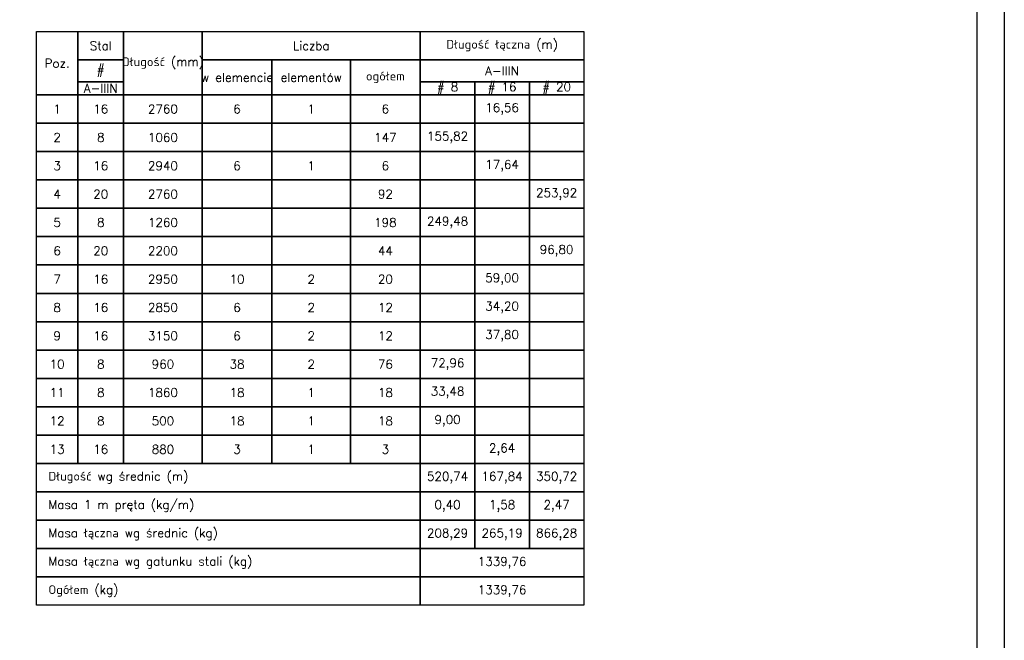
# Model space of a CAD drawing. Header units: millimetres. Extents: x -62590 to 46238, y 147773 to 522018.
# Tile 55 of 93: x 17749 to 22263, y 254419 to 257264. Entities that reach past the tile are written whole.
import ezdxf

# ---------------------------------------------------------------- set-up
doc = ezdxf.new("R2010")
doc.units = ezdxf.units.MM
doc.layers.add('!PB_Ramka', color=7, linetype='Continuous')
doc.layers.add('AutoCAD_Structural_Detailing_tabele zbrojenia', color=7, linetype='Continuous')
doc.styles.add('style2', font='simplex.shx', dxfattribs={"height": 40})

# ---------------------------------------------------------------- blocks, each defined once
blk = doc.blocks.new('*U28')
at = {"color": 8}
blk.add_lwpolyline([(0, 0), (0, 297), (25, 297), (25, 594), (841, 594), (841, 0)], close=True, dxfattribs=at)
at = {"color": 3}
blk.add_lwpolyline([(30, 5), (836, 5), (836, 589), (30, 589)], close=True, dxfattribs=at)

msp = doc.modelspace()

# ---------------------------------------------------------------- linework, layer by layer
at = {"layer": 'AutoCAD_Structural_Detailing_tabele zbrojenia', "color": 1}
for p, q in [((17825.5, 257209.2), (20335.5, 257209.2)), ((17825.5, 254709.2), (17825.5, 257209.2)), ((17825.5, 257209.2), (18015.5, 257209.2)), ((17825.5, 256919.2), (17825.5, 257209.2)), ((18015.5, 257209.2), (18015.5, 256919.2)), ((18015.5, 257209.2), (18225.5, 257209.2)), ((18015.5, 257079.2), (18015.5, 257209.2)), ((18225.5, 257209.2), (18585.5, 257209.2)), ((18225.5, 256919.2), (18225.5, 257209.2)), ((18225.5, 257209.2), (18225.5, 257079.2)), ((18585.5, 257209.2), (18585.5, 256919.2)), ((18585.5, 257209.2), (19585.5, 257209.2)), ((18585.5, 257079.2), (18585.5, 257209.2)), ((19585.5, 257209.2), (19585.5, 257079.2)), ((19585.5, 257209.2), (20335.5, 257209.2)), ((19585.5, 257079.2), (19585.5, 257209.2)), ((20335.5, 257209.2), (20335.5, 254709.2)), ((20335.5, 257209.2), (20335.5, 257079.2)), ((18225.5, 257079.2), (18015.5, 257079.2)), ((18015.5, 257079.2), (18225.5, 257079.2)), ((18015.5, 256979.2), (18015.5, 257079.2)), ((18225.5, 257079.2), (18225.5, 256979.2)), ((19585.5, 257079.2), (18585.5, 257079.2)), ((18585.5, 257079.2), (18905.5, 257079.2)), ((18585.5, 256919.2), (18585.5, 257079.2)), ((18905.5, 257079.2), (19265.5, 257079.2)), ((18905.5, 256919.2), (18905.5, 257079.2)), ((18905.5, 257079.2), (18905.5, 256919.2)), ((19265.5, 257079.2), (19585.5, 257079.2)), ((19265.5, 256919.2), (19265.5, 257079.2)), ((19265.5, 257079.2), (19265.5, 256919.2)), ((19585.5, 257079.2), (19585.5, 256919.2)), ((20335.5, 257079.2), (19585.5, 257079.2)), ((19585.5, 257079.2), (20335.5, 257079.2)), ((19585.5, 256979.2), (19585.5, 257079.2)), ((20335.5, 257079.2), (20335.5, 256979.2)), ((18225.5, 256979.2), (18015.5, 256979.2)), ((18015.5, 256979.2), (18225.5, 256979.2)), ((18015.5, 256919.2), (18015.5, 256979.2)), ((18225.5, 256979.2), (18225.5, 256919.2)), ((20335.5, 256979.2), (19585.5, 256979.2)), ((19585.5, 256979.2), (19835.5, 256979.2)), ((19585.5, 256919.2), (19585.5, 256979.2)), ((19835.5, 256979.2), (19835.5, 256919.2)), ((19835.5, 256979.2), (20085.5, 256979.2)), ((19835.5, 256919.2), (19835.5, 256979.2)), ((20085.5, 256979.2), (20085.5, 256919.2)), ((20085.5, 256979.2), (20335.5, 256979.2)), ((20085.5, 256919.2), (20085.5, 256979.2)), ((20335.5, 256979.2), (20335.5, 256919.2)), ((18015.5, 256919.2), (17825.5, 256919.2)), ((17825.5, 256919.2), (18015.5, 256919.2)), ((17825.5, 256789.2), (17825.5, 256919.2)), ((18225.5, 256919.2), (18015.5, 256919.2)), ((18015.5, 256919.2), (18015.5, 256789.2)), ((18015.5, 256919.2), (18225.5, 256919.2)), ((18015.5, 256789.2), (18015.5, 256919.2)), ((18585.5, 256919.2), (18225.5, 256919.2)), ((18225.5, 256919.2), (18225.5, 256789.2)), ((18225.5, 256919.2), (18585.5, 256919.2)), ((18225.5, 256789.2), (18225.5, 256919.2)), ((18905.5, 256919.2), (18585.5, 256919.2)), ((18585.5, 256919.2), (18585.5, 256789.2)), ((18585.5, 256919.2), (18905.5, 256919.2)), ((18585.5, 256789.2), (18585.5, 256919.2)), ((19265.5, 256919.2), (18905.5, 256919.2)), ((18905.5, 256919.2), (18905.5, 256789.2)), ((18905.5, 256919.2), (19265.5, 256919.2)), ((18905.5, 256789.2), (18905.5, 256919.2)), ((19585.5, 256919.2), (19265.5, 256919.2)), ((19265.5, 256919.2), (19265.5, 256789.2)), ((19265.5, 256919.2), (19585.5, 256919.2)), ((19265.5, 256789.2), (19265.5, 256919.2)), ((19835.5, 256919.2), (19585.5, 256919.2)), ((19585.5, 256919.2), (19585.5, 256789.2)), ((19585.5, 256919.2), (19835.5, 256919.2)), ((19585.5, 256789.2), (19585.5, 256919.2)), ((20085.5, 256919.2), (19835.5, 256919.2)), ((19835.5, 256919.2), (19835.5, 256789.2)), ((19835.5, 256919.2), (20085.5, 256919.2)), ((19835.5, 256789.2), (19835.5, 256919.2)), ((20335.5, 256919.2), (20085.5, 256919.2)), ((20085.5, 256919.2), (20085.5, 256789.2)), ((20085.5, 256919.2), (20335.5, 256919.2)), ((20085.5, 256789.2), (20085.5, 256919.2)), ((20335.5, 256919.2), (20335.5, 256789.2)), ((18015.5, 256789.2), (17825.5, 256789.2)), ((17825.5, 256789.2), (18015.5, 256789.2)), ((17825.5, 256659.2), (17825.5, 256789.2)), ((18225.5, 256789.2), (18015.5, 256789.2)), ((18015.5, 256789.2), (18015.5, 256659.2)), ((18015.5, 256789.2), (18225.5, 256789.2)), ((18015.5, 256659.2), (18015.5, 256789.2)), ((18585.5, 256789.2), (18225.5, 256789.2)), ((18225.5, 256789.2), (18225.5, 256659.2)), ((18225.5, 256789.2), (18585.5, 256789.2)), ((18225.5, 256659.2), (18225.5, 256789.2)), ((18905.5, 256789.2), (18585.5, 256789.2)), ((18585.5, 256789.2), (18585.5, 256659.2)), ((18585.5, 256789.2), (18905.5, 256789.2)), ((18585.5, 256659.2), (18585.5, 256789.2)), ((19265.5, 256789.2), (18905.5, 256789.2)), ((18905.5, 256789.2), (18905.5, 256659.2)), ((18905.5, 256789.2), (19265.5, 256789.2)), ((18905.5, 256659.2), (18905.5, 256789.2)), ((19585.5, 256789.2), (19265.5, 256789.2)), ((19265.5, 256789.2), (19265.5, 256659.2)), ((19265.5, 256789.2), (19585.5, 256789.2)), ((19265.5, 256659.2), (19265.5, 256789.2)), ((19835.5, 256789.2), (19585.5, 256789.2)), ((19585.5, 256789.2), (19585.5, 256659.2)), ((19585.5, 256789.2), (19835.5, 256789.2)), ((19585.5, 256659.2), (19585.5, 256789.2)), ((20085.5, 256789.2), (19835.5, 256789.2)), ((19835.5, 256789.2), (19835.5, 256659.2)), ((19835.5, 256789.2), (20085.5, 256789.2)), ((19835.5, 256659.2), (19835.5, 256789.2)), ((20335.5, 256789.2), (20085.5, 256789.2)), ((20085.5, 256789.2), (20085.5, 256659.2)), ((20085.5, 256789.2), (20335.5, 256789.2)), ((20085.5, 256659.2), (20085.5, 256789.2)), ((20335.5, 256789.2), (20335.5, 256659.2)), ((18015.5, 256659.2), (17825.5, 256659.2)), ((17825.5, 256659.2), (18015.5, 256659.2)), ((17825.5, 256529.2), (17825.5, 256659.2)), ((18225.5, 256659.2), (18015.5, 256659.2)), ((18015.5, 256659.2), (18015.5, 256529.2)), ((18015.5, 256659.2), (18225.5, 256659.2)), ((18015.5, 256529.2), (18015.5, 256659.2)), ((18585.5, 256659.2), (18225.5, 256659.2)), ((18225.5, 256659.2), (18225.5, 256529.2)), ((18225.5, 256659.2), (18585.5, 256659.2)), ((18225.5, 256529.2), (18225.5, 256659.2)), ((18905.5, 256659.2), (18585.5, 256659.2)), ((18585.5, 256659.2), (18585.5, 256529.2)), ((18585.5, 256659.2), (18905.5, 256659.2)), ((18585.5, 256529.2), (18585.5, 256659.2)), ((19265.5, 256659.2), (18905.5, 256659.2)), ((18905.5, 256659.2), (18905.5, 256529.2)), ((18905.5, 256659.2), (19265.5, 256659.2)), ((18905.5, 256529.2), (18905.5, 256659.2)), ((19585.5, 256659.2), (19265.5, 256659.2)), ((19265.5, 256659.2), (19265.5, 256529.2)), ((19265.5, 256659.2), (19585.5, 256659.2)), ((19265.5, 256529.2), (19265.5, 256659.2)), ((19835.5, 256659.2), (19585.5, 256659.2)), ((19585.5, 256659.2), (19585.5, 256529.2)), ((19585.5, 256659.2), (19835.5, 256659.2)), ((19585.5, 256529.2), (19585.5, 256659.2)), ((20085.5, 256659.2), (19835.5, 256659.2)), ((19835.5, 256659.2), (19835.5, 256529.2)), ((19835.5, 256659.2), (20085.5, 256659.2)), ((19835.5, 256529.2), (19835.5, 256659.2)), ((20335.5, 256659.2), (20085.5, 256659.2)), ((20085.5, 256659.2), (20085.5, 256529.2)), ((20085.5, 256659.2), (20335.5, 256659.2)), ((20085.5, 256529.2), (20085.5, 256659.2)), ((20335.5, 256659.2), (20335.5, 256529.2)), ((18015.5, 256529.2), (17825.5, 256529.2)), ((17825.5, 256529.2), (18015.5, 256529.2)), ((17825.5, 256399.2), (17825.5, 256529.2)), ((18225.5, 256529.2), (18015.5, 256529.2)), ((18015.5, 256529.2), (18015.5, 256399.2)), ((18015.5, 256529.2), (18225.5, 256529.2)), ((18015.5, 256399.2), (18015.5, 256529.2)), ((18585.5, 256529.2), (18225.5, 256529.2)), ((18225.5, 256529.2), (18225.5, 256399.2)), ((18225.5, 256529.2), (18585.5, 256529.2)), ((18225.5, 256399.2), (18225.5, 256529.2)), ((18905.5, 256529.2), (18585.5, 256529.2)), ((18585.5, 256529.2), (18585.5, 256399.2)), ((18585.5, 256529.2), (18905.5, 256529.2)), ((18585.5, 256399.2), (18585.5, 256529.2)), ((19265.5, 256529.2), (18905.5, 256529.2)), ((18905.5, 256529.2), (18905.5, 256399.2)), ((18905.5, 256529.2), (19265.5, 256529.2)), ((18905.5, 256399.2), (18905.5, 256529.2)), ((19585.5, 256529.2), (19265.5, 256529.2)), ((19265.5, 256529.2), (19265.5, 256399.2)), ((19265.5, 256529.2), (19585.5, 256529.2)), ((19265.5, 256399.2), (19265.5, 256529.2)), ((19835.5, 256529.2), (19585.5, 256529.2)), ((19585.5, 256529.2), (19585.5, 256399.2)), ((19585.5, 256529.2), (19835.5, 256529.2)), ((19585.5, 256399.2), (19585.5, 256529.2)), ((20085.5, 256529.2), (19835.5, 256529.2)), ((19835.5, 256529.2), (19835.5, 256399.2)), ((19835.5, 256529.2), (20085.5, 256529.2)), ((19835.5, 256399.2), (19835.5, 256529.2)), ((20335.5, 256529.2), (20085.5, 256529.2)), ((20085.5, 256529.2), (20085.5, 256399.2)), ((20085.5, 256529.2), (20335.5, 256529.2)), ((20085.5, 256399.2), (20085.5, 256529.2)), ((20335.5, 256529.2), (20335.5, 256399.2)), ((18015.5, 256399.2), (17825.5, 256399.2)), ((17825.5, 256399.2), (18015.5, 256399.2)), ((17825.5, 256269.2), (17825.5, 256399.2)), ((18225.5, 256399.2), (18015.5, 256399.2)), ((18015.5, 256399.2), (18015.5, 256269.2)), ((18015.5, 256399.2), (18225.5, 256399.2)), ((18015.5, 256269.2), (18015.5, 256399.2)), ((18585.5, 256399.2), (18225.5, 256399.2)), ((18225.5, 256399.2), (18225.5, 256269.2)), ((18225.5, 256399.2), (18585.5, 256399.2)), ((18225.5, 256269.2), (18225.5, 256399.2)), ((18905.5, 256399.2), (18585.5, 256399.2)), ((18585.5, 256399.2), (18585.5, 256269.2)), ((18585.5, 256399.2), (18905.5, 256399.2)), ((18585.5, 256269.2), (18585.5, 256399.2)), ((19265.5, 256399.2), (18905.5, 256399.2)), ((18905.5, 256399.2), (18905.5, 256269.2)), ((18905.5, 256399.2), (19265.5, 256399.2)), ((18905.5, 256269.2), (18905.5, 256399.2)), ((19585.5, 256399.2), (19265.5, 256399.2)), ((19265.5, 256399.2), (19265.5, 256269.2)), ((19265.5, 256399.2), (19585.5, 256399.2)), ((19265.5, 256269.2), (19265.5, 256399.2)), ((19835.5, 256399.2), (19585.5, 256399.2)), ((19585.5, 256399.2), (19585.5, 256269.2)), ((19585.5, 256399.2), (19835.5, 256399.2)), ((19585.5, 256269.2), (19585.5, 256399.2)), ((20085.5, 256399.2), (19835.5, 256399.2)), ((19835.5, 256399.2), (19835.5, 256269.2)), ((19835.5, 256399.2), (20085.5, 256399.2)), ((19835.5, 256269.2), (19835.5, 256399.2)), ((20335.5, 256399.2), (20085.5, 256399.2)), ((20085.5, 256399.2), (20085.5, 256269.2)), ((20085.5, 256399.2), (20335.5, 256399.2)), ((20085.5, 256269.2), (20085.5, 256399.2)), ((20335.5, 256399.2), (20335.5, 256269.2)), ((18015.5, 256269.2), (17825.5, 256269.2)), ((17825.5, 256269.2), (18015.5, 256269.2)), ((17825.5, 256139.2), (17825.5, 256269.2)), ((18225.5, 256269.2), (18015.5, 256269.2)), ((18015.5, 256269.2), (18015.5, 256139.2)), ((18015.5, 256269.2), (18225.5, 256269.2)), ((18015.5, 256139.2), (18015.5, 256269.2)), ((18585.5, 256269.2), (18225.5, 256269.2)), ((18225.5, 256269.2), (18225.5, 256139.2)), ((18225.5, 256269.2), (18585.5, 256269.2)), ((18225.5, 256139.2), (18225.5, 256269.2)), ((18905.5, 256269.2), (18585.5, 256269.2)), ((18585.5, 256269.2), (18585.5, 256139.2)), ((18585.5, 256269.2), (18905.5, 256269.2)), ((18585.5, 256139.2), (18585.5, 256269.2)), ((19265.5, 256269.2), (18905.5, 256269.2)), ((18905.5, 256269.2), (18905.5, 256139.2)), ((18905.5, 256269.2), (19265.5, 256269.2)), ((18905.5, 256139.2), (18905.5, 256269.2)), ((19585.5, 256269.2), (19265.5, 256269.2)), ((19265.5, 256269.2), (19265.5, 256139.2)), ((19265.5, 256269.2), (19585.5, 256269.2)), ((19265.5, 256139.2), (19265.5, 256269.2)), ((19835.5, 256269.2), (19585.5, 256269.2)), ((19585.5, 256269.2), (19585.5, 256139.2)), ((19585.5, 256269.2), (19835.5, 256269.2)), ((19585.5, 256139.2), (19585.5, 256269.2)), ((20085.5, 256269.2), (19835.5, 256269.2)), ((19835.5, 256269.2), (19835.5, 256139.2)), ((19835.5, 256269.2), (20085.5, 256269.2)), ((19835.5, 256139.2), (19835.5, 256269.2)), ((20335.5, 256269.2), (20085.5, 256269.2)), ((20085.5, 256269.2), (20085.5, 256139.2)), ((20085.5, 256269.2), (20335.5, 256269.2)), ((20085.5, 256139.2), (20085.5, 256269.2)), ((20335.5, 256269.2), (20335.5, 256139.2)), ((18015.5, 256139.2), (17825.5, 256139.2)), ((17825.5, 256139.2), (18015.5, 256139.2)), ((17825.5, 256009.2), (17825.5, 256139.2)), ((18225.5, 256139.2), (18015.5, 256139.2)), ((18015.5, 256139.2), (18015.5, 256009.2)), ((18015.5, 256139.2), (18225.5, 256139.2)), ((18015.5, 256009.2), (18015.5, 256139.2)), ((18585.5, 256139.2), (18225.5, 256139.2)), ((18225.5, 256139.2), (18225.5, 256009.2)), ((18225.5, 256139.2), (18585.5, 256139.2)), ((18225.5, 256009.2), (18225.5, 256139.2)), ((18905.5, 256139.2), (18585.5, 256139.2)), ((18585.5, 256139.2), (18585.5, 256009.2)), ((18585.5, 256139.2), (18905.5, 256139.2)), ((18585.5, 256009.2), (18585.5, 256139.2)), ((19265.5, 256139.2), (18905.5, 256139.2)), ((18905.5, 256139.2), (18905.5, 256009.2)), ((18905.5, 256139.2), (19265.5, 256139.2)), ((18905.5, 256009.2), (18905.5, 256139.2)), ((19585.5, 256139.2), (19265.5, 256139.2)), ((19265.5, 256139.2), (19265.5, 256009.2)), ((19265.5, 256139.2), (19585.5, 256139.2)), ((19265.5, 256009.2), (19265.5, 256139.2)), ((19835.5, 256139.2), (19585.5, 256139.2)), ((19585.5, 256139.2), (19585.5, 256009.2)), ((19585.5, 256139.2), (19835.5, 256139.2)), ((19585.5, 256009.2), (19585.5, 256139.2)), ((20085.5, 256139.2), (19835.5, 256139.2)), ((19835.5, 256139.2), (19835.5, 256009.2)), ((19835.5, 256139.2), (20085.5, 256139.2)), ((19835.5, 256009.2), (19835.5, 256139.2)), ((20335.5, 256139.2), (20085.5, 256139.2)), ((20085.5, 256139.2), (20085.5, 256009.2)), ((20085.5, 256139.2), (20335.5, 256139.2)), ((20085.5, 256009.2), (20085.5, 256139.2)), ((20335.5, 256139.2), (20335.5, 256009.2)), ((18015.5, 256009.2), (17825.5, 256009.2)), ((17825.5, 256009.2), (18015.5, 256009.2)), ((17825.5, 255879.2), (17825.5, 256009.2)), ((18225.5, 256009.2), (18015.5, 256009.2)), ((18015.5, 256009.2), (18015.5, 255879.2)), ((18015.5, 256009.2), (18225.5, 256009.2)), ((18015.5, 255879.2), (18015.5, 256009.2)), ((18585.5, 256009.2), (18225.5, 256009.2)), ((18225.5, 256009.2), (18225.5, 255879.2)), ((18225.5, 256009.2), (18585.5, 256009.2)), ((18225.5, 255879.2), (18225.5, 256009.2)), ((18905.5, 256009.2), (18585.5, 256009.2)), ((18585.5, 256009.2), (18585.5, 255879.2)), ((18585.5, 256009.2), (18905.5, 256009.2)), ((18585.5, 255879.2), (18585.5, 256009.2)), ((19265.5, 256009.2), (18905.5, 256009.2)), ((18905.5, 256009.2), (18905.5, 255879.2)), ((18905.5, 256009.2), (19265.5, 256009.2)), ((18905.5, 255879.2), (18905.5, 256009.2)), ((19585.5, 256009.2), (19265.5, 256009.2)), ((19265.5, 256009.2), (19265.5, 255879.2)), ((19265.5, 256009.2), (19585.5, 256009.2)), ((19265.5, 255879.2), (19265.5, 256009.2)), ((19835.5, 256009.2), (19585.5, 256009.2)), ((19585.5, 256009.2), (19585.5, 255879.2)), ((19585.5, 256009.2), (19835.5, 256009.2)), ((19585.5, 255879.2), (19585.5, 256009.2)), ((20085.5, 256009.2), (19835.5, 256009.2)), ((19835.5, 256009.2), (19835.5, 255879.2)), ((19835.5, 256009.2), (20085.5, 256009.2)), ((19835.5, 255879.2), (19835.5, 256009.2)), ((20335.5, 256009.2), (20085.5, 256009.2)), ((20085.5, 256009.2), (20085.5, 255879.2)), ((20085.5, 256009.2), (20335.5, 256009.2)), ((20085.5, 255879.2), (20085.5, 256009.2)), ((20335.5, 256009.2), (20335.5, 255879.2)), ((18015.5, 255879.2), (17825.5, 255879.2)), ((17825.5, 255879.2), (18015.5, 255879.2)), ((17825.5, 255749.2), (17825.5, 255879.2)), ((18225.5, 255879.2), (18015.5, 255879.2)), ((18015.5, 255879.2), (18015.5, 255749.2)), ((18015.5, 255879.2), (18225.5, 255879.2)), ((18015.5, 255749.2), (18015.5, 255879.2)), ((18585.5, 255879.2), (18225.5, 255879.2)), ((18225.5, 255879.2), (18225.5, 255749.2)), ((18225.5, 255879.2), (18585.5, 255879.2)), ((18225.5, 255749.2), (18225.5, 255879.2)), ((18905.5, 255879.2), (18585.5, 255879.2)), ((18585.5, 255879.2), (18585.5, 255749.2)), ((18585.5, 255879.2), (18905.5, 255879.2)), ((18585.5, 255749.2), (18585.5, 255879.2)), ((19265.5, 255879.2), (18905.5, 255879.2)), ((18905.5, 255879.2), (18905.5, 255749.2)), ((18905.5, 255879.2), (19265.5, 255879.2)), ((18905.5, 255749.2), (18905.5, 255879.2)), ((19585.5, 255879.2), (19265.5, 255879.2)), ((19265.5, 255879.2), (19265.5, 255749.2)), ((19265.5, 255879.2), (19585.5, 255879.2)), ((19265.5, 255749.2), (19265.5, 255879.2)), ((19835.5, 255879.2), (19585.5, 255879.2)), ((19585.5, 255879.2), (19585.5, 255749.2)), ((19585.5, 255879.2), (19835.5, 255879.2)), ((19585.5, 255749.2), (19585.5, 255879.2)), ((20085.5, 255879.2), (19835.5, 255879.2)), ((19835.5, 255879.2), (19835.5, 255749.2)), ((19835.5, 255879.2), (20085.5, 255879.2)), ((19835.5, 255749.2), (19835.5, 255879.2)), ((20335.5, 255879.2), (20085.5, 255879.2)), ((20085.5, 255879.2), (20085.5, 255749.2)), ((20085.5, 255879.2), (20335.5, 255879.2)), ((20085.5, 255749.2), (20085.5, 255879.2)), ((20335.5, 255879.2), (20335.5, 255749.2)), ((18015.5, 255749.2), (17825.5, 255749.2)), ((17825.5, 255749.2), (18015.5, 255749.2)), ((17825.5, 255619.2), (17825.5, 255749.2)), ((18225.5, 255749.2), (18015.5, 255749.2)), ((18015.5, 255749.2), (18015.5, 255619.2)), ((18015.5, 255749.2), (18225.5, 255749.2)), ((18015.5, 255619.2), (18015.5, 255749.2)), ((18585.5, 255749.2), (18225.5, 255749.2)), ((18225.5, 255749.2), (18225.5, 255619.2)), ((18225.5, 255749.2), (18585.5, 255749.2)), ((18225.5, 255619.2), (18225.5, 255749.2)), ((18905.5, 255749.2), (18585.5, 255749.2)), ((18585.5, 255749.2), (18585.5, 255619.2)), ((18585.5, 255749.2), (18905.5, 255749.2)), ((18585.5, 255619.2), (18585.5, 255749.2)), ((19265.5, 255749.2), (18905.5, 255749.2)), ((18905.5, 255749.2), (18905.5, 255619.2)), ((18905.5, 255749.2), (19265.5, 255749.2)), ((18905.5, 255619.2), (18905.5, 255749.2)), ((19585.5, 255749.2), (19265.5, 255749.2)), ((19265.5, 255749.2), (19265.5, 255619.2)), ((19265.5, 255749.2), (19585.5, 255749.2)), ((19265.5, 255619.2), (19265.5, 255749.2)), ((19835.5, 255749.2), (19585.5, 255749.2)), ((19585.5, 255749.2), (19585.5, 255619.2)), ((19585.5, 255749.2), (19835.5, 255749.2)), ((19585.5, 255619.2), (19585.5, 255749.2)), ((20085.5, 255749.2), (19835.5, 255749.2)), ((19835.5, 255749.2), (19835.5, 255619.2)), ((19835.5, 255749.2), (20085.5, 255749.2)), ((19835.5, 255619.2), (19835.5, 255749.2)), ((20335.5, 255749.2), (20085.5, 255749.2)), ((20085.5, 255749.2), (20085.5, 255619.2)), ((20085.5, 255749.2), (20335.5, 255749.2)), ((20085.5, 255619.2), (20085.5, 255749.2)), ((20335.5, 255749.2), (20335.5, 255619.2)), ((18015.5, 255619.2), (17825.5, 255619.2)), ((17825.5, 255619.2), (18015.5, 255619.2)), ((17825.5, 255489.2), (17825.5, 255619.2)), ((18225.5, 255619.2), (18015.5, 255619.2)), ((18015.5, 255619.2), (18015.5, 255489.2)), ((18015.5, 255619.2), (18225.5, 255619.2)), ((18015.5, 255489.2), (18015.5, 255619.2)), ((18585.5, 255619.2), (18225.5, 255619.2)), ((18225.5, 255619.2), (18225.5, 255489.2)), ((18225.5, 255619.2), (18585.5, 255619.2)), ((18225.5, 255489.2), (18225.5, 255619.2)), ((18905.5, 255619.2), (18585.5, 255619.2)), ((18585.5, 255619.2), (18585.5, 255489.2)), ((18585.5, 255619.2), (18905.5, 255619.2)), ((18585.5, 255489.2), (18585.5, 255619.2)), ((19265.5, 255619.2), (18905.5, 255619.2)), ((18905.5, 255619.2), (18905.5, 255489.2)), ((18905.5, 255619.2), (19265.5, 255619.2)), ((18905.5, 255489.2), (18905.5, 255619.2)), ((19585.5, 255619.2), (19265.5, 255619.2)), ((19265.5, 255619.2), (19265.5, 255489.2)), ((19265.5, 255619.2), (19585.5, 255619.2)), ((19265.5, 255489.2), (19265.5, 255619.2)), ((19835.5, 255619.2), (19585.5, 255619.2)), ((19585.5, 255619.2), (19585.5, 255489.2)), ((19585.5, 255619.2), (19835.5, 255619.2)), ((19585.5, 255489.2), (19585.5, 255619.2)), ((20085.5, 255619.2), (19835.5, 255619.2)), ((19835.5, 255619.2), (19835.5, 255489.2)), ((19835.5, 255619.2), (20085.5, 255619.2)), ((19835.5, 255489.2), (19835.5, 255619.2)), ((20335.5, 255619.2), (20085.5, 255619.2)), ((20085.5, 255619.2), (20085.5, 255489.2)), ((20085.5, 255619.2), (20335.5, 255619.2)), ((20085.5, 255489.2), (20085.5, 255619.2)), ((20335.5, 255619.2), (20335.5, 255489.2)), ((18015.5, 255489.2), (17825.5, 255489.2)), ((17825.5, 255489.2), (18015.5, 255489.2)), ((17825.5, 255359.2), (17825.5, 255489.2)), ((18225.5, 255489.2), (18015.5, 255489.2)), ((18015.5, 255489.2), (18015.5, 255359.2)), ((18015.5, 255489.2), (18225.5, 255489.2)), ((18015.5, 255359.2), (18015.5, 255489.2)), ((18585.5, 255489.2), (18225.5, 255489.2)), ((18225.5, 255489.2), (18225.5, 255359.2)), ((18225.5, 255489.2), (18585.5, 255489.2)), ((18225.5, 255359.2), (18225.5, 255489.2)), ((18905.5, 255489.2), (18585.5, 255489.2)), ((18585.5, 255489.2), (18585.5, 255359.2)), ((18585.5, 255489.2), (18905.5, 255489.2)), ((18585.5, 255359.2), (18585.5, 255489.2)), ((19265.5, 255489.2), (18905.5, 255489.2)), ((18905.5, 255489.2), (18905.5, 255359.2)), ((18905.5, 255489.2), (19265.5, 255489.2)), ((18905.5, 255359.2), (18905.5, 255489.2)), ((19585.5, 255489.2), (19265.5, 255489.2)), ((19265.5, 255489.2), (19265.5, 255359.2)), ((19265.5, 255489.2), (19585.5, 255489.2)), ((19265.5, 255359.2), (19265.5, 255489.2)), ((19835.5, 255489.2), (19585.5, 255489.2)), ((19585.5, 255489.2), (19585.5, 255359.2)), ((19585.5, 255489.2), (19835.5, 255489.2)), ((19585.5, 255359.2), (19585.5, 255489.2)), ((20085.5, 255489.2), (19835.5, 255489.2)), ((19835.5, 255489.2), (19835.5, 255359.2)), ((19835.5, 255489.2), (20085.5, 255489.2)), ((19835.5, 255359.2), (19835.5, 255489.2)), ((20335.5, 255489.2), (20085.5, 255489.2)), ((20085.5, 255489.2), (20085.5, 255359.2)), ((20085.5, 255489.2), (20335.5, 255489.2)), ((20085.5, 255359.2), (20085.5, 255489.2)), ((20335.5, 255489.2), (20335.5, 255359.2)), ((18015.5, 255359.2), (17825.5, 255359.2)), ((17825.5, 255359.2), (18015.5, 255359.2)), ((17825.5, 255229.2), (17825.5, 255359.2)), ((18225.5, 255359.2), (18015.5, 255359.2)), ((18015.5, 255359.2), (18015.5, 255229.2)), ((18015.5, 255359.2), (18225.5, 255359.2)), ((18015.5, 255229.2), (18015.5, 255359.2)), ((18585.5, 255359.2), (18225.5, 255359.2)), ((18225.5, 255359.2), (18225.5, 255229.2)), ((18225.5, 255359.2), (18585.5, 255359.2)), ((18225.5, 255229.2), (18225.5, 255359.2)), ((18905.5, 255359.2), (18585.5, 255359.2)), ((18585.5, 255359.2), (18585.5, 255229.2)), ((18585.5, 255359.2), (18905.5, 255359.2)), ((18585.5, 255229.2), (18585.5, 255359.2)), ((19265.5, 255359.2), (18905.5, 255359.2)), ((18905.5, 255359.2), (18905.5, 255229.2)), ((18905.5, 255359.2), (19265.5, 255359.2)), ((18905.5, 255229.2), (18905.5, 255359.2)), ((19585.5, 255359.2), (19265.5, 255359.2)), ((19265.5, 255359.2), (19265.5, 255229.2)), ((19265.5, 255359.2), (19585.5, 255359.2)), ((19265.5, 255229.2), (19265.5, 255359.2)), ((19835.5, 255359.2), (19585.5, 255359.2)), ((19585.5, 255359.2), (19585.5, 255229.2)), ((19585.5, 255359.2), (19835.5, 255359.2)), ((19585.5, 255229.2), (19585.5, 255359.2)), ((20085.5, 255359.2), (19835.5, 255359.2)), ((19835.5, 255359.2), (19835.5, 255229.2)), ((19835.5, 255359.2), (20085.5, 255359.2)), ((19835.5, 255229.2), (19835.5, 255359.2)), ((20335.5, 255359.2), (20085.5, 255359.2)), ((20085.5, 255359.2), (20085.5, 255229.2)), ((20085.5, 255359.2), (20335.5, 255359.2)), ((20085.5, 255229.2), (20085.5, 255359.2)), ((20335.5, 255359.2), (20335.5, 255229.2)), ((17825.5, 255229.2), (19585.5, 255229.2)), ((17825.5, 255099.2), (17825.5, 255229.2)), ((18015.5, 255229.2), (17825.5, 255229.2)), ((18015.5, 255229.2), (17825.5, 255229.2)), ((17825.5, 255229.2), (18015.5, 255229.2)), ((18225.5, 255229.2), (18015.5, 255229.2)), ((18225.5, 255229.2), (18015.5, 255229.2)), ((18015.5, 255229.2), (18225.5, 255229.2)), ((18585.5, 255229.2), (18225.5, 255229.2)), ((18585.5, 255229.2), (18225.5, 255229.2)), ((18225.5, 255229.2), (18585.5, 255229.2)), ((18905.5, 255229.2), (18585.5, 255229.2)), ((18905.5, 255229.2), (18585.5, 255229.2)), ((18585.5, 255229.2), (18905.5, 255229.2)), ((19265.5, 255229.2), (18905.5, 255229.2)), ((19265.5, 255229.2), (18905.5, 255229.2)), ((18905.5, 255229.2), (19265.5, 255229.2)), ((19585.5, 255229.2), (19265.5, 255229.2)), ((19585.5, 255229.2), (19265.5, 255229.2)), ((19265.5, 255229.2), (19585.5, 255229.2)), ((19585.5, 255229.2), (19585.5, 255099.2)), ((19835.5, 255229.2), (19585.5, 255229.2)), ((19585.5, 255229.2), (19835.5, 255229.2)), ((19585.5, 255099.2), (19585.5, 255229.2)), ((19835.5, 255229.2), (19585.5, 255229.2)), ((19585.5, 255229.2), (19835.5, 255229.2)), ((20085.5, 255229.2), (19835.5, 255229.2)), ((19835.5, 255229.2), (19835.5, 255099.2)), ((19835.5, 255229.2), (20085.5, 255229.2)), ((19835.5, 255099.2), (19835.5, 255229.2)), ((20085.5, 255229.2), (19835.5, 255229.2)), ((19835.5, 255229.2), (20085.5, 255229.2)), ((20335.5, 255229.2), (20085.5, 255229.2)), ((20085.5, 255229.2), (20085.5, 255099.2)), ((20085.5, 255229.2), (20335.5, 255229.2)), ((20085.5, 255099.2), (20085.5, 255229.2)), ((20335.5, 255229.2), (20085.5, 255229.2)), ((20085.5, 255229.2), (20335.5, 255229.2)), ((20335.5, 255229.2), (20335.5, 255099.2)), ((17825.5, 255099.2), (19585.5, 255099.2)), ((17825.5, 254969.2), (17825.5, 255099.2)), ((19585.5, 255099.2), (17825.5, 255099.2)), ((19585.5, 255099.2), (19585.5, 254969.2)), ((19835.5, 255099.2), (19585.5, 255099.2)), ((19585.5, 255099.2), (19835.5, 255099.2)), ((19585.5, 254969.2), (19585.5, 255099.2)), ((20085.5, 255099.2), (19835.5, 255099.2)), ((19835.5, 255099.2), (19835.5, 254969.2)), ((19835.5, 255099.2), (20085.5, 255099.2)), ((19835.5, 254969.2), (19835.5, 255099.2)), ((20335.5, 255099.2), (20085.5, 255099.2)), ((20085.5, 255099.2), (20085.5, 254969.2)), ((20085.5, 255099.2), (20335.5, 255099.2)), ((20085.5, 254969.2), (20085.5, 255099.2)), ((20335.5, 255099.2), (20335.5, 254969.2)), ((17825.5, 254969.2), (19585.5, 254969.2)), ((17825.5, 254839.2), (17825.5, 254969.2)), ((19585.5, 254969.2), (17825.5, 254969.2)), ((19585.5, 254969.2), (19585.5, 254839.2)), ((19835.5, 254969.2), (19585.5, 254969.2)), ((19585.5, 254969.2), (19835.5, 254969.2)), ((19585.5, 254839.2), (19585.5, 254969.2)), ((20085.5, 254969.2), (19835.5, 254969.2)), ((19835.5, 254969.2), (19835.5, 254839.2)), ((19835.5, 254969.2), (20085.5, 254969.2)), ((19835.5, 254839.2), (19835.5, 254969.2)), ((20335.5, 254969.2), (20085.5, 254969.2)), ((20085.5, 254969.2), (20085.5, 254839.2)), ((20085.5, 254969.2), (20335.5, 254969.2)), ((20085.5, 254839.2), (20085.5, 254969.2)), ((20335.5, 254969.2), (20335.5, 254839.2)), ((17825.5, 254839.2), (19585.5, 254839.2)), ((17825.5, 254709.2), (17825.5, 254839.2)), ((19585.5, 254839.2), (17825.5, 254839.2)), ((19585.5, 254839.2), (19585.5, 254709.2)), ((19585.5, 254839.2), (20335.5, 254839.2)), ((19585.5, 254709.2), (19585.5, 254839.2)), ((19835.5, 254839.2), (19585.5, 254839.2)), ((20085.5, 254839.2), (19835.5, 254839.2)), ((20335.5, 254839.2), (20085.5, 254839.2)), ((20335.5, 254839.2), (20335.5, 254709.2)), ((17825.5, 254709.2), (19585.5, 254709.2)), ((17825.5, 254579.2), (17825.5, 254709.2)), ((19585.5, 254709.2), (17825.5, 254709.2)), ((19585.5, 254709.2), (19585.5, 254579.2)), ((20335.5, 254709.2), (19585.5, 254709.2)), ((19585.5, 254709.2), (20335.5, 254709.2)), ((19585.5, 254579.2), (19585.5, 254709.2)), ((20335.5, 254709.2), (20335.5, 254579.2)), ((20335.5, 254579.2), (17825.5, 254579.2)), ((19585.5, 254579.2), (17825.5, 254579.2)), ((20335.5, 254579.2), (19585.5, 254579.2))]:
    msp.add_line(p, q, dxfattribs=at)

# ---------------------------------------------------------------- block references
at = {"layer": '!PB_Ramka', "xscale": 25, "yscale": 25, "zscale": 25}
msp.add_blockref('*U28', (1238, 251067.6), dxfattribs=at)

# ---------------------------------------------------------------- texts
at = {"layer": 'AutoCAD_Structural_Detailing_tabele zbrojenia', "color": 3, "char_height": 40, "style": 'style2'}
for s, insert, width, attachment_point in [('Stal', (18120.5, 257144.2), 210, 5), ('Liczba', (19085.5, 257144.2), 1000, 5), ('Długość łączna (m)', (19960.5, 257144.2), 750, 5), ('Długość (mm)', (18405.5, 257064.2), 360, 5), ('Poz.', (17920.5, 257064.2), 190, 5), ('#', (18120.5, 257029.2), 210, 5), ('A-IIIN', (19960.5, 257029.2), 750, 5), ('w elemencie', (18745.5, 256999.2), 320, 5), ('elementów', (19085.5, 256999.2), 360, 5), ('ogółem', (19425.5, 256999.2), 320, 5), ('A-IIIN', (18120.5, 256949.2), 210, 5), ('# 8', (19710.5, 256949.2), 250, 5), ('# 16', (19960.5, 256949.2), 250, 5), ('# 20', (20210.5, 256949.2), 250, 5), ('  Długość wg średnic (m)', (17825.5, 255164.2), 1760, 4), ('  Masa 1 m pręta (kg/m)', (17825.5, 255034.2), 1760, 4), ('  Masa łączna wg średnic (kg)', (17825.5, 254904.2), 1760, 4), ('  Masa łączna wg gatunku stali (kg)', (17825.5, 254774.2), 1760, 4), ('  Ogółem (kg)', (17825.5, 254644.2), 1760, 4)]:
    msp.add_mtext(s, dxfattribs=dict(at, insert=insert, width=width, attachment_point=attachment_point))
at = {"layer": 'AutoCAD_Structural_Detailing_tabele zbrojenia', "color": 2, "char_height": 40, "attachment_point": 5, "style": 'style2'}
for s, insert, width in [('1', (17920.5, 256854.2), 190), ('16', (18120.5, 256854.2), 210), ('2760', (18405.5, 256854.2), 360), ('6', (18745.5, 256854.2), 320), ('1', (19085.5, 256854.2), 360), ('6', (19425.5, 256854.2), 320), ('16,56', (19960.5, 256854.2), 250), ('2', (17920.5, 256724.2), 190), ('8', (18120.5, 256724.2), 210), ('1060', (18405.5, 256724.2), 360), ('147', (19425.5, 256724.2), 320), ('155,82', (19710.5, 256724.2), 250), ('3', (17920.5, 256594.2), 190), ('16', (18120.5, 256594.2), 210), ('2940', (18405.5, 256594.2), 360), ('6', (18745.5, 256594.2), 320), ('1', (19085.5, 256594.2), 360), ('6', (19425.5, 256594.2), 320), ('17,64', (19960.5, 256594.2), 250), ('4', (17920.5, 256464.2), 190), ('20', (18120.5, 256464.2), 210), ('2760', (18405.5, 256464.2), 360), ('92', (19425.5, 256464.2), 320), ('253,92', (20210.5, 256464.2), 250), ('5', (17920.5, 256334.2), 190), ('8', (18120.5, 256334.2), 210), ('1260', (18405.5, 256334.2), 360), ('198', (19425.5, 256334.2), 320), ('249,48', (19710.5, 256334.2), 250), ('6', (17920.5, 256204.2), 190), ('20', (18120.5, 256204.2), 210), ('2200', (18405.5, 256204.2), 360), ('44', (19425.5, 256204.2), 320), ('96,80', (20210.5, 256204.2), 250), ('7', (17920.5, 256074.2), 190), ('16', (18120.5, 256074.2), 210), ('2950', (18405.5, 256074.2), 360), ('10', (18745.5, 256074.2), 320), ('2', (19085.5, 256074.2), 360), ('20', (19425.5, 256074.2), 320), ('59,00', (19960.5, 256074.2), 250), ('8', (17920.5, 255944.2), 190), ('16', (18120.5, 255944.2), 210), ('2850', (18405.5, 255944.2), 360), ('6', (18745.5, 255944.2), 320), ('2', (19085.5, 255944.2), 360), ('12', (19425.5, 255944.2), 320), ('34,20', (19960.5, 255944.2), 250), ('9', (17920.5, 255814.2), 190), ('16', (18120.5, 255814.2), 210), ('3150', (18405.5, 255814.2), 360), ('6', (18745.5, 255814.2), 320), ('2', (19085.5, 255814.2), 360), ('12', (19425.5, 255814.2), 320), ('37,80', (19960.5, 255814.2), 250), ('10', (17920.5, 255684.2), 190), ('8', (18120.5, 255684.2), 210), ('960', (18405.5, 255684.2), 360), ('38', (18745.5, 255684.2), 320), ('2', (19085.5, 255684.2), 360), ('76', (19425.5, 255684.2), 320), ('72,96', (19710.5, 255684.2), 250), ('11', (17920.5, 255554.2), 190), ('8', (18120.5, 255554.2), 210), ('1860', (18405.5, 255554.2), 360), ('18', (18745.5, 255554.2), 320), ('1', (19085.5, 255554.2), 360), ('18', (19425.5, 255554.2), 320), ('33,48', (19710.5, 255554.2), 250), ('12', (17920.5, 255424.2), 190), ('8', (18120.5, 255424.2), 210), ('500', (18405.5, 255424.2), 360), ('18', (18745.5, 255424.2), 320), ('1', (19085.5, 255424.2), 360), ('18', (19425.5, 255424.2), 320), ('9,00', (19710.5, 255424.2), 250), ('13', (17920.5, 255294.2), 190), ('16', (18120.5, 255294.2), 210), ('880', (18405.5, 255294.2), 360), ('3', (18745.5, 255294.2), 320), ('1', (19085.5, 255294.2), 360), ('3', (19425.5, 255294.2), 320), ('2,64', (19960.5, 255294.2), 250), ('520,74', (19710.5, 255164.2), 250), ('167,84', (19960.5, 255164.2), 250), ('350,72', (20210.5, 255164.2), 250), ('0,40', (19710.5, 255034.2), 250), ('1,58', (19960.5, 255034.2), 250), ('2,47', (20210.5, 255034.2), 250), ('208,29', (19710.5, 254904.2), 250), ('265,19', (19960.5, 254904.2), 250), ('866,28', (20210.5, 254904.2), 250), ('1339,76', (19960.5, 254774.2), 750), ('1339,76', (19960.5, 254644.2), 750)]:
    msp.add_mtext(s, dxfattribs=dict(at, insert=insert, width=width))

doc.saveas('drawing.dxf')
